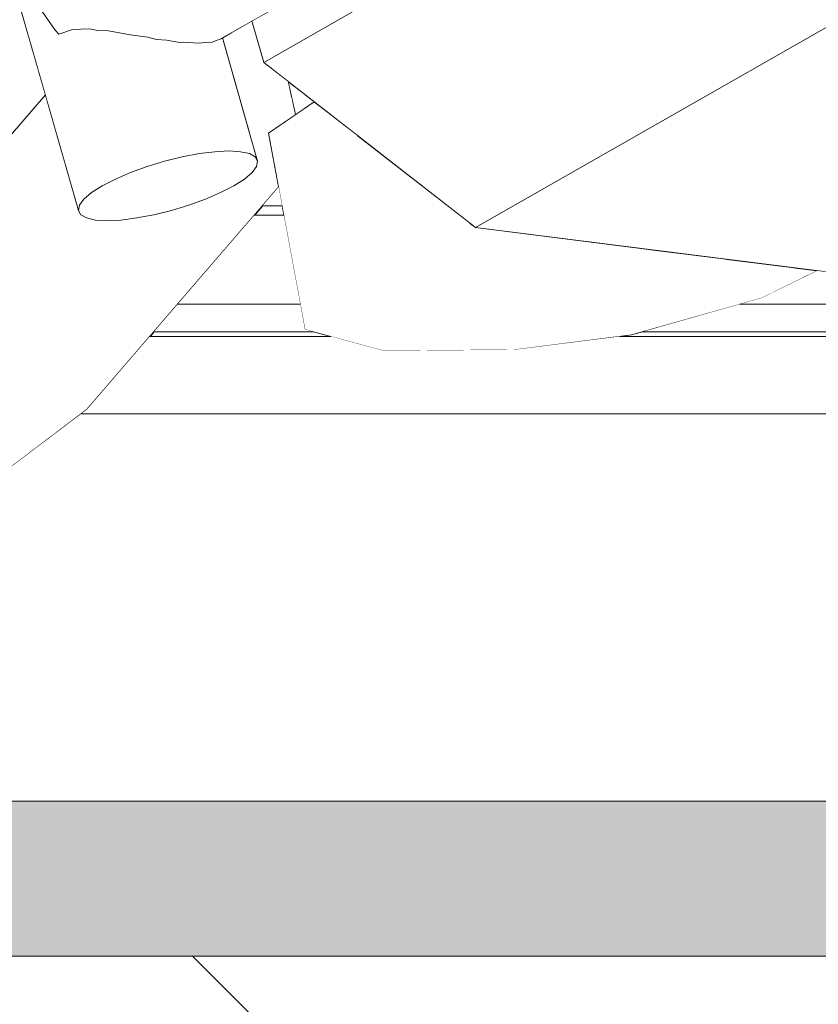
# Model space of a CAD drawing. Header units: millimetres. Extents: x 90539 to 127778, y -34922 to 14506.
# Tile 94 of 256: x 111134 to 111237, y -26 to 101. Entities that reach past the tile are written whole.
import ezdxf

# ---------------------------------------------------------------- set-up
doc = ezdxf.new("R2010")
doc.units = ezdxf.units.MM
doc.header["$MEASUREMENT"] = 0
doc.linetypes.add('Przerywana', pattern=[240, 120, -120])
doc.linetypes.add('Wipeout_Contour', pattern=[1000, 0, -1000])
for name, color, linetype, lineweight, true_color in [('0_Nr_pióra__85', 7, 'Continuous', 13, 0x80c2ff), ('Nowe_A-Wymiary-Wewnętrzne_Nr_pióra__45', 7, 'Continuous', 15, 0x40a5ff), ('Nowe_A-Wymiary-Wewnętrzne_Nr_pióra__85', 7, 'Continuous', 13, 0x80c2ff), ('Nowe_A-Wymiary-Zewnętrzne_Nr_pióra__45', 7, 'Continuous', 15, 0x40a5ff), ('Nowe_A-Wymiary-Zewnętrzne_Nr_pióra__85', 7, 'Continuous', 13, 0x80c2ff)]:
    doc.layers.add(name, color=color, linetype=linetype, lineweight=lineweight, true_color=true_color)
for name, color, linetype in [('Nowe_A-Meble-Kuchnia', 7, 'Continuous'), ('Nowe_A-Niepełnosprawni', 7, 'Continuous'), ('Nowe_A-Posadzki', 7, 'Continuous'), ('Nowe_A-Wymiary-Wewnętrzne', 7, 'Continuous'), ('Nowe_A-Wymiary-Zewnętrzne', 7, 'Continuous'), ('Nowe_A-Ściany-Działowe', 7, 'Continuous'), ('Nowe_Drzwi Archicad', 7, 'Continuous')]:
    doc.layers.add(name, color=color, linetype=linetype)
for name, color, linetype, lineweight in [('Nowe_A-Niepełnosprawni_Nr_pióra__4', 7, 'Continuous', 13), ('Nowe_A-Posadzki_Nr_pióra__9', 7, 'Continuous', 13), ('Nowe_A-Wymiary-Wewnętrzne_Nr_pióra__46', 5, 'Continuous', 15), ('Nowe_A-Wymiary-Zewnętrzne_Nr_pióra__46', 5, 'Continuous', 15), ('Nowe_Drzwi Archicad_Nr_pióra__3', 7, 'Continuous', 13)]:
    doc.layers.add(name, color=color, linetype=linetype, lineweight=lineweight)
doc.styles.add('STYL_AUTOMATYCZNY_2', font='arial.ttf')
doc.dimstyles.new('STYL_AUTOMATYCZNY__1', dxfattribs={"dimtxt": 125, "dimasz": 47.5, "dimexe": 0.18, "dimexo": 20, "dimgap": 0, "dimtad": 1, "dimdec": 1, "dimlfac": 0.1, "dimzin": 0, "dimdsep": 46, "dimtxsty": 'STYL_AUTOMATYCZNY_2', "dimblk": 'ARROWHEAD_11', "dimblk1": 'ARROWHEAD_11', "dimblk2": 'ARROWHEAD_11', "dimcen": 0.09, "dimclrd": 256, "dimclre": 256, "dimclrt": 5, "dimadec": 1, "dimazin": 0, "dimtfac": 1, "dimtdec": 4, "dimtmove": 0, "dimatfit": 3, "dimfxl": 0, "dimtolj": 1, "dimtzin": 0, "dimarcsym": 0})

# ---------------------------------------------------------------- blocks, each defined once
blk = doc.blocks.new('ElemPrzekroju_20')
at = {"color": 254, "linetype": 'Wipeout_Contour', "lineweight": 0, "ltscale": 444664.436042}
blk.add_wipeout([(111164.03, 75.64), (111167.83, 75.64), (111167.61, 76.86), (111165.08, 76.86)], dxfattribs=at).dxf.layer = 'Nowe_A-Meble-Kuchnia'
at = {"color": 254, "linetype": 'Wipeout_Contour', "lineweight": 0, "ltscale": 444647.319637}
blk.add_wipeout([(111150.55, 60), (111173.9, 60), (111171.65, 60.61), (111151.08, 60.61)], dxfattribs=at).dxf.layer = 'Nowe_A-Meble-Kuchnia'
at = {"color": 254, "linetype": 'Wipeout_Contour', "lineweight": 0, "ltscale": 556185.438994}
blk.add_wipeout([(111211.18, 60), (111273.51, 60), (111273.38, 60.61), (111214.17, 60.61), (111212.68, 60.19)], dxfattribs=at).dxf.layer = 'Nowe_A-Meble-Kuchnia'
blk = doc.blocks.new('ElemPrzekroju_23')
at = {"color": 254, "linetype": 'Wipeout_Contour', "lineweight": 0, "ltscale": 444638.153873}
blk.add_wipeout([(111158.22, 97.97), (111156.77, 97.85), (111160.75, 83.94), (111162.25, 83.85)], dxfattribs=at).dxf.layer = 'Nowe_A-Niepełnosprawni'
at = {"color": 254, "linetype": 'Wipeout_Contour', "lineweight": 0, "ltscale": 444631.510682}
blk.add_wipeout([(111154.91, 97.97), (111158.94, 83.85), (111160.75, 83.94), (111156.77, 97.85)], dxfattribs=at).dxf.layer = 'Nowe_A-Niepełnosprawni'
at = {"color": 254, "linetype": 'Wipeout_Contour', "lineweight": 0, "ltscale": 555802.247246}
blk.add_wipeout([(111158.5, 97.96), (111158.22, 97.97), (111162.25, 83.85), (111163.4, 83.6), (111159.21, 98.24)], dxfattribs=at).dxf.layer = 'Nowe_A-Niepełnosprawni'
at = {"color": 254, "linetype": 'Wipeout_Contour', "lineweight": 0, "ltscale": 3556893.092121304}
blk.add_wipeout([(111162.25, 83.85), (111160.75, 83.94), (111158.94, 83.85), (111156.9, 83.6), (111154.71, 83.18), (111152.44, 82.62), (111150.2, 81.94), (111148.05, 81.16), (111146.09, 80.32), (111144.4, 79.44), (111143.02, 78.57), (111142.03, 77.72), (111141.45, 76.94), (111141.32, 76.26), (111141.62, 75.7), (111142.36, 75.29), (111143.51, 75.03), (111145.01, 74.95), (111146.82, 75.03), (111148.86, 75.29), (111151.05, 75.7), (111153.32, 76.26), (111155.57, 76.94), (111157.71, 77.72), (111159.67, 78.57), (111161.37, 79.44), (111162.74, 80.32), (111163.73, 81.16), (111164.31, 81.94), (111164.44, 82.62), (111164.14, 83.18), (111163.4, 83.6)], dxfattribs=at).dxf.layer = 'Nowe_A-Niepełnosprawni'
at = {"color": 254, "linetype": 'Wipeout_Contour', "lineweight": 0, "ltscale": 555778.236168}
blk.add_wipeout([(111152.72, 98.24), (111156.9, 83.6), (111158.94, 83.85), (111154.91, 97.97), (111154.36, 97.96)], dxfattribs=at).dxf.layer = 'Nowe_A-Niepełnosprawni'
at = {"color": 254, "linetype": 'Wipeout_Contour', "lineweight": 0, "ltscale": 555766.533371}
blk.add_wipeout([(111151.41, 98.33), (111150.3, 98.61), (111154.71, 83.18), (111156.9, 83.6), (111152.72, 98.24)], dxfattribs=at).dxf.layer = 'Nowe_A-Niepełnosprawni'
at = {"color": 254, "linetype": 'Wipeout_Contour', "lineweight": 0, "ltscale": 555806.710979}
blk.add_wipeout([(111159.21, 98.24), (111163.4, 83.6), (111164.14, 83.18), (111159.77, 98.47), (111159.53, 98.33)], dxfattribs=at).dxf.layer = 'Nowe_A-Niepełnosprawni'
at = {"color": 254, "linetype": 'Wipeout_Contour', "lineweight": 0, "ltscale": 555753.833959}
blk.add_wipeout([(111147.77, 98.99), (111152.44, 82.62), (111154.71, 83.18), (111150.3, 98.61), (111147.99, 98.92)], dxfattribs=at).dxf.layer = 'Nowe_A-Niepełnosprawni'
at = {"color": 254, "linetype": 'Wipeout_Contour', "lineweight": 0, "ltscale": 444648.43222}
blk.add_wipeout([(111159.77, 98.47), (111164.14, 83.18), (111164.44, 82.62), (111159.9, 98.54)], dxfattribs=at).dxf.layer = 'Nowe_A-Niepełnosprawni'
at = {"color": 254, "linetype": 'Wipeout_Contour', "lineweight": 0, "ltscale": 555908.007035}
blk.add_wipeout([(111154.36, 97.96), (111154.91, 97.97), (111156.77, 97.85), (111222.65, 135.48), (111218.51, 134.61)], dxfattribs=at).dxf.layer = 'Nowe_A-Niepełnosprawni'
at = {"color": 254, "linetype": 'Wipeout_Contour', "lineweight": 0, "ltscale": 444595.708731}
blk.add_wipeout([(111147.77, 98.99), (111145.2, 99.44), (111150.2, 81.94), (111152.44, 82.62)], dxfattribs=at).dxf.layer = 'Nowe_A-Niepełnosprawni'
at = {"color": 254, "linetype": 'Wipeout_Contour', "lineweight": 0, "ltscale": 555923.732739}
blk.add_wipeout([(111222.65, 135.48), (111156.77, 97.85), (111158.22, 97.97), (111158.5, 97.96), (111226.78, 136.98)], dxfattribs=at).dxf.layer = 'Nowe_A-Niepełnosprawni'
at = {"color": 254, "linetype": 'Wipeout_Contour', "lineweight": 0, "ltscale": 555730.556652}
blk.add_wipeout([(111142.76, 99.69), (111148.05, 81.16), (111150.2, 81.94), (111145.2, 99.44), (111143.84, 99.48)], dxfattribs=at).dxf.layer = 'Nowe_A-Niepełnosprawni'
at = {"color": 254, "linetype": 'Wipeout_Contour', "lineweight": 0, "ltscale": 555892.315865}
blk.add_wipeout([(111214.53, 134.39), (111151.41, 98.33), (111152.72, 98.24), (111154.36, 97.96), (111218.51, 134.61)], dxfattribs=at).dxf.layer = 'Nowe_A-Niepełnosprawni'
at = {"color": 254, "linetype": 'Wipeout_Contour', "lineweight": 0, "ltscale": 444577.604865}
blk.add_wipeout([(111142.76, 99.69), (111140.58, 99.61), (111146.09, 80.32), (111148.05, 81.16)], dxfattribs=at).dxf.layer = 'Nowe_A-Niepełnosprawni'
at = {"color": 254, "linetype": 'Wipeout_Contour', "lineweight": 0, "ltscale": 555935.623098}
blk.add_wipeout([(111226.78, 136.98), (111158.5, 97.96), (111159.21, 98.24), (111159.53, 98.33), (111230.76, 139.03)], dxfattribs=at).dxf.layer = 'Nowe_A-Niepełnosprawni'
at = {"color": 254, "linetype": 'Wipeout_Contour', "lineweight": 0, "ltscale": 444570.014177}
blk.add_wipeout([(111140.58, 99.61), (111138.81, 99), (111144.4, 79.44), (111146.09, 80.32)], dxfattribs=at).dxf.layer = 'Nowe_A-Niepełnosprawni'
at = {"color": 254, "linetype": 'Wipeout_Contour', "lineweight": 0, "ltscale": 666837.875886}
blk.add_wipeout([(111135.97, 103.27), (111143.02, 78.57), (111144.4, 79.44), (111138.81, 99), (111138.32, 99.53), (111136.66, 101.94)], dxfattribs=at).dxf.layer = 'Nowe_A-Niepełnosprawni'
at = {"color": 254, "linetype": 'Wipeout_Contour', "lineweight": 0, "ltscale": 1000110.10204257}
blk.add_wipeout([(111076.83, 310.25), (111075.87, 309.31), (111142.03, 77.72), (111143.02, 78.57), (111135.97, 103.27), (111135.31, 104.54), (111134.33, 107.26), (111133.76, 109.97), (111133.69, 111.25)], dxfattribs=at).dxf.layer = 'Nowe_A-Niepełnosprawni'
at = {"color": 254, "linetype": 'Wipeout_Contour', "lineweight": 0, "ltscale": 444435.587488}
blk.add_wipeout([(111075.32, 308.43), (111141.45, 76.94), (111142.03, 77.72), (111075.87, 309.31)], dxfattribs=at).dxf.layer = 'Nowe_A-Niepełnosprawni'
at = {"color": 254, "linetype": 'Wipeout_Contour', "lineweight": 0, "ltscale": 444434.20693}
blk.add_wipeout([(111075.21, 307.67), (111141.32, 76.26), (111141.45, 76.94), (111075.32, 308.43)], dxfattribs=at).dxf.layer = 'Nowe_A-Niepełnosprawni'
at = {"color": 254, "linetype": 'Wipeout_Contour', "lineweight": 0, "ltscale": 444683.301733}
blk.add_wipeout([(111203.05, 139.87), (111136.66, 101.94), (111138.32, 99.53), (111205.01, 137.63)], dxfattribs=at).dxf.layer = 'Nowe_A-Niepełnosprawni'
at = {"color": 254, "linetype": 'Wipeout_Contour', "lineweight": 0, "ltscale": 1444864.654672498}
blk.add_wipeout([(111123.56, 75.5), (111136.21, 54.72), (111155.29, 76.86), (111153.32, 76.26), (111151.05, 75.7), (111148.86, 75.29), (111146.82, 75.03), (111145.01, 74.95), (111143.51, 75.03), (111142.36, 75.29), (111141.62, 75.7), (111141.32, 76.26), (111137.06, 91.17)], dxfattribs=at).dxf.layer = 'Nowe_A-Niepełnosprawni'
at = {"color": 254, "linetype": 'Wipeout_Contour', "lineweight": 0, "ltscale": 778118.71298}
blk.add_wipeout([(111138.32, 99.53), (111138.81, 99), (111140.58, 99.61), (111142.76, 99.69), (111143.84, 99.48), (111207.65, 135.94), (111205.01, 137.63)], dxfattribs=at).dxf.layer = 'Nowe_A-Niepełnosprawni'
at = {"color": 254, "linetype": 'Wipeout_Contour', "lineweight": 0, "ltscale": 444450.596372}
blk.add_wipeout([(111090.55, 50.55), (111100.15, 27.46), (111136.21, 54.72), (111123.56, 75.5)], dxfattribs=at).dxf.layer = 'Nowe_A-Niepełnosprawni'
at = {"layer": 'Nowe_A-Niepełnosprawni_Nr_pióra__4', "color": 7, "linetype": 'Continuous', "lineweight": 13}
for p, q in [((111138.32, 99.53), (111138.81, 99)), ((111138.81, 99), (111140.58, 99.61)), ((111140.58, 99.61), (111142.76, 99.69))]:
    blk.add_line(p, q, dxfattribs=at)
at = {"color": 254, "linetype": 'Wipeout_Contour', "lineweight": 0, "ltscale": 667004.551413}
blk.add_wipeout([(111143.84, 99.48), (111145.2, 99.44), (111147.77, 98.99), (111147.99, 98.92), (111210.86, 134.84), (111207.65, 135.94)], dxfattribs=at).dxf.layer = 'Nowe_A-Niepełnosprawni'
at = {"layer": 'Nowe_A-Niepełnosprawni_Nr_pióra__4', "color": 7, "linetype": 'Continuous', "lineweight": 13}
for q in [(111142.76, 99.69), (111145.2, 99.44)]:
    blk.add_line((111143.84, 99.48), q, dxfattribs=at)
at = {"color": 254, "linetype": 'Wipeout_Contour', "lineweight": 0, "ltscale": 555875.854147}
blk.add_wipeout([(111210.86, 134.84), (111147.99, 98.92), (111150.3, 98.61), (111151.41, 98.33), (111214.53, 134.39)], dxfattribs=at).dxf.layer = 'Nowe_A-Niepełnosprawni'
at = {"layer": 'Nowe_A-Niepełnosprawni_Nr_pióra__4', "color": 7, "linetype": 'Continuous', "lineweight": 13}
for p, q in [((111145.2, 99.44), (111147.77, 98.99)), ((111147.99, 98.92), (111147.77, 98.99)), ((111147.99, 98.92), (111150.3, 98.61)), ((111151.41, 98.33), (111150.3, 98.61)), ((111151.41, 98.33), (111152.72, 98.24)), ((111154.36, 97.96), (111152.72, 98.24)), ((111154.36, 97.96), (111154.91, 97.97)), ((111154.91, 97.97), (111156.77, 97.85)), ((111156.77, 97.85), (111158.22, 97.97)), ((111158.22, 97.97), (111158.5, 97.96)), ((111158.5, 97.96), (111159.21, 98.24))]:
    blk.add_line(p, q, dxfattribs=at)
at = {"color": 254, "linetype": 'Wipeout_Contour', "lineweight": 0, "ltscale": 666994.167036}
blk.add_wipeout([(111163.72, 100.72), (111161.06, 99.2), (111167.82, 91.4), (111168.49, 92.55), (111168.41, 92.9), (111165.25, 95.37)], dxfattribs=at).dxf.layer = 'Nowe_A-Niepełnosprawni'
at = {"color": 254, "linetype": 'Wipeout_Contour', "lineweight": 0, "ltscale": 444652.745255}
blk.add_wipeout([(111159.9, 98.54), (111163.4, 86.27), (111167.82, 91.4), (111161.06, 99.2)], dxfattribs=at).dxf.layer = 'Nowe_A-Niepełnosprawni'
at = {"layer": 'Nowe_A-Niepełnosprawni_Nr_pióra__4', "color": 7, "linetype": 'Continuous', "lineweight": 13}
blk.add_line((111159.21, 98.24), (111159.53, 98.33), dxfattribs=at)
at = {"color": 254, "linetype": 'Wipeout_Contour', "lineweight": 0, "ltscale": 333505.146286}
blk.add_wipeout([(111167.82, 91.4), (111168.86, 90.86), (111168.49, 92.55)], dxfattribs=at).dxf.layer = 'Nowe_A-Niepełnosprawni'
at = {"color": 254, "linetype": 'Wipeout_Contour', "lineweight": 0, "ltscale": 1889722.532337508}
blk.add_wipeout([(111136.21, 54.72), (111142.42, 50.56), (111167.16, 79.28), (111165.87, 86.26), (111169.35, 88.64), (111168.86, 90.86), (111167.82, 91.4), (111163.4, 86.27), (111164.44, 82.62), (111164.31, 81.94), (111163.73, 81.16), (111162.74, 80.32), (111161.37, 79.44), (111159.67, 78.57), (111157.71, 77.72), (111155.57, 76.94), (111155.29, 76.86)], dxfattribs=at).dxf.layer = 'Nowe_A-Niepełnosprawni'
at = {"layer": 'Nowe_A-Niepełnosprawni_Nr_pióra__4', "color": 7, "linetype": 'Continuous', "lineweight": 13}
for p, q in [((111160.75, 83.94), (111158.94, 83.85)), ((111162.25, 83.85), (111160.75, 83.94)), ((111152.44, 82.62), (111150.2, 81.94)), ((111154.71, 83.18), (111152.44, 82.62)), ((111156.9, 83.6), (111154.71, 83.18)), ((111158.94, 83.85), (111156.9, 83.6)), ((111163.4, 83.6), (111162.25, 83.85)), ((111164.14, 83.18), (111163.4, 83.6)), ((111164.44, 82.62), (111164.14, 83.18)), ((111164.31, 81.94), (111164.44, 82.62)), ((111150.2, 81.94), (111148.05, 81.16)), ((111163.73, 81.16), (111164.31, 81.94)), ((111146.09, 80.32), (111144.4, 79.44)), ((111148.05, 81.16), (111146.09, 80.32)), ((111161.37, 79.44), (111162.74, 80.32)), ((111162.74, 80.32), (111163.73, 81.16)), ((111144.4, 79.44), (111143.02, 78.57)), ((111159.67, 78.57), (111161.37, 79.44)), ((111142.03, 77.72), (111141.45, 76.94)), ((111143.02, 78.57), (111142.03, 77.72)), ((111155.57, 76.94), (111157.71, 77.72)), ((111157.71, 77.72), (111159.67, 78.57)), ((111141.45, 76.94), (111141.32, 76.26)), ((111141.32, 76.26), (111141.62, 75.7)), ((111151.05, 75.7), (111153.32, 76.26)), ((111153.32, 76.26), (111155.57, 76.94)), ((111141.62, 75.7), (111142.36, 75.29)), ((111142.36, 75.29), (111143.51, 75.03)), ((111143.51, 75.03), (111145.01, 74.95)), ((111145.01, 74.95), (111146.82, 75.03)), ((111146.82, 75.03), (111148.86, 75.29)), ((111148.86, 75.29), (111151.05, 75.7))]:
    blk.add_line(p, q, dxfattribs=at)
at = {"color": 254, "linetype": 'Wipeout_Contour', "lineweight": 0, "ltscale": 444874.152829}
blk.add_wipeout([(111165.25, 95.37), (111192.55, 74.05), (111279.21, 123.56), (111236.79, 136.25)], dxfattribs=at).dxf.layer = 'Nowe_A-Niepełnosprawni'
at = {"color": 254, "linetype": 'Wipeout_Contour', "lineweight": 0, "ltscale": 444507.907882}
blk.add_wipeout([(111131.54, 110.51), (111115.7, 92.13), (111123.56, 75.5), (111137.06, 91.17)], dxfattribs=at).dxf.layer = 'Nowe_A-Niepełnosprawni'
at = {"color": 254, "linetype": 'Wipeout_Contour', "lineweight": 0, "ltscale": 444484.566072}
blk.add_wipeout([(111100.15, 27.46), (111105.74, 22.84), (111142.42, 50.56), (111136.21, 54.72)], dxfattribs=at).dxf.layer = 'Nowe_A-Niepełnosprawni'
at = {"layer": 'Nowe_A-Niepełnosprawni_Nr_pióra__4', "color": 7, "linetype": 'Continuous', "lineweight": 13}
for p, q in [((111075.21, 307.67), (111141.32, 76.26)), ((111136.66, 101.94), (111138.32, 99.53)), ((111137.06, 91.17), (111123.56, 75.5)), ((111142.42, 50.56), (111105.74, 22.84))]:
    blk.add_line(p, q, dxfattribs=at)
at = {"color": 254, "linetype": 'Wipeout_Contour', "lineweight": 0, "ltscale": 556341.331891}
blk.add_wipeout([(111279.21, 123.56), (111192.55, 74.05), (111243.9, 67.56), (111335.69, 120), (111289.86, 125.79)], dxfattribs=at).dxf.layer = 'Nowe_A-Niepełnosprawni'
at = {"color": 254, "linetype": 'Wipeout_Contour', "lineweight": 0, "ltscale": 667267.270598}
blk.add_wipeout([(111163.72, 100.72), (111165.25, 95.37), (111236.79, 136.25), (111236.79, 143.72), (111234.43, 141.58), (111230.76, 139.03)], dxfattribs=at).dxf.layer = 'Nowe_A-Niepełnosprawni'
at = {"color": 254, "linetype": 'Wipeout_Contour', "lineweight": 0, "ltscale": 555983.338613}
blk.add_wipeout([(111171.87, 63.48), (111215.28, 71.17), (111212.09, 71.58), (111192.55, 74.05), (111191.8, 74.64)], dxfattribs=at).dxf.layer = 'Nowe_A-Niepełnosprawni'
at = {"layer": 'Nowe_A-Niepełnosprawni_Nr_pióra__4', "color": 7, "linetype": 'Continuous', "lineweight": 13}
for p, q in [((111159.53, 98.33), (111230.76, 139.03)), ((111165.25, 95.37), (111236.79, 136.25)), ((111192.55, 74.05), (111279.21, 123.56)), ((111163.72, 100.72), (111165.25, 95.37)), ((111159.9, 98.54), (111164.44, 82.62))]:
    blk.add_line(p, q, dxfattribs=at)
at = {"color": 254, "linetype": 'Wipeout_Contour', "lineweight": 0, "ltscale": 444686.850871}
blk.add_wipeout([(111165.87, 86.26), (111171.87, 63.48), (111177.27, 85.98), (111171.76, 90.28)], dxfattribs=at).dxf.layer = 'Nowe_A-Niepełnosprawni'
at = {"color": 254, "linetype": 'Wipeout_Contour', "lineweight": 0, "ltscale": 444851.59742}
blk.add_wipeout([(111224.9, 69.96), (111180.7, 58.15), (111212.68, 60.19), (111233.67, 68.85)], dxfattribs=at).dxf.layer = 'Nowe_A-Niepełnosprawni'
at = {"color": 254, "linetype": 'Wipeout_Contour', "lineweight": 0, "ltscale": 333512.698475}
blk.add_wipeout([(111170.06, 89.12), (111171.76, 90.28), (111170.55, 91.23)], dxfattribs=at).dxf.layer = 'Nowe_A-Niepełnosprawni'
at = {"color": 254, "linetype": 'Wipeout_Contour', "lineweight": 0, "ltscale": 333541.238313}
blk.add_wipeout([(111177.27, 85.98), (111171.87, 63.48), (111191.8, 74.64)], dxfattribs=at).dxf.layer = 'Nowe_A-Niepełnosprawni'
at = {"color": 254, "linetype": 'Wipeout_Contour', "lineweight": 0, "ltscale": 444911.94032}
blk.add_wipeout([(111233.67, 68.85), (111212.68, 60.19), (111229.44, 64.95), (111236.64, 68.47)], dxfattribs=at).dxf.layer = 'Nowe_A-Niepełnosprawni'
at = {"layer": 'Nowe_A-Niepełnosprawni_Nr_pióra__4', "color": 7, "linetype": 'Continuous', "lineweight": 13}
blk.add_line((111236.64, 68.47), (111229.44, 64.95), dxfattribs=at)
at = {"color": 254, "linetype": 'Wipeout_Contour', "lineweight": 0, "ltscale": 444678.306292}
blk.add_wipeout([(111170.55, 91.23), (111168.41, 92.9), (111169.35, 88.64), (111170.06, 89.12)], dxfattribs=at).dxf.layer = 'Nowe_A-Niepełnosprawni'
at = {"color": 254, "linetype": 'Wipeout_Contour', "lineweight": 0, "ltscale": 333590.960125}
blk.add_wipeout([(111180.7, 58.15), (111197.56, 58.28), (111212.68, 60.19)], dxfattribs=at).dxf.layer = 'Nowe_A-Niepełnosprawni'
at = {"layer": 'Nowe_A-Niepełnosprawni_Nr_pióra__4', "color": 7, "linetype": 'Continuous', "lineweight": 13}
blk.add_line((111168.41, 92.9), (111169.35, 88.64), dxfattribs=at)
at = {"color": 254, "linetype": 'Wipeout_Contour', "lineweight": 0, "ltscale": 444792.844845}
blk.add_wipeout([(111171.87, 63.48), (111180.7, 58.15), (111224.9, 69.96), (111215.28, 71.17)], dxfattribs=at).dxf.layer = 'Nowe_A-Niepełnosprawni'
at = {"layer": 'Nowe_A-Niepełnosprawni_Nr_pióra__4', "color": 7, "linetype": 'Continuous', "lineweight": 13}
for p, q in [((111192.55, 74.05), (111243.9, 67.56)), ((111229.44, 64.95), (111212.68, 60.19)), ((111197.56, 58.28), (111212.68, 60.19))]:
    blk.add_line(p, q, dxfattribs=at)
at = {"color": 254, "linetype": 'Wipeout_Contour', "lineweight": 0, "ltscale": 333508.081334}
blk.add_wipeout([(111171.87, 63.48), (111165.87, 86.26), (111170.55, 60.91)], dxfattribs=at).dxf.layer = 'Nowe_A-Niepełnosprawni'
at = {"layer": 'Nowe_A-Niepełnosprawni_Nr_pióra__4', "color": 7, "linetype": 'Continuous', "lineweight": 13}
for p, q in [((111165.25, 95.37), (111192.55, 74.05)), ((111171.76, 90.28), (111165.87, 86.26)), ((111167.16, 79.28), (111142.42, 50.56))]:
    blk.add_line(p, q, dxfattribs=at)
at = {"color": 254, "linetype": 'Wipeout_Contour', "lineweight": 0, "ltscale": 333523.542464}
blk.add_wipeout([(111180.7, 58.15), (111171.87, 63.48), (111170.55, 60.91)], dxfattribs=at).dxf.layer = 'Nowe_A-Niepełnosprawni'
at = {"layer": 'Nowe_A-Niepełnosprawni_Nr_pióra__4', "color": 7, "linetype": 'Continuous', "lineweight": 13}
for p, q in [((111170.55, 60.91), (111165.87, 86.26)), ((111180.7, 58.15), (111170.55, 60.91)), ((111197.56, 58.28), (111180.7, 58.15))]:
    blk.add_line(p, q, dxfattribs=at)
blk = doc.blocks.new('ElemPrzekroju_25')
at = {"color": 254, "linetype": 'Wipeout_Contour', "lineweight": 0, "ltscale": 6815411.693442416}
blk.add_wipeout([(109677.6, 2540), (109677.6, 2100), (110477.6, 2100), (110477.6, 519.19), (110503.66, 549.44), (110520.6, 562.24), (110520.6, 2117), (111654.6, 2117), (111654.6, 0), (111973.1, 0), (111973.1, 2.45), (111943.06, 2.45), (111910.44, 86.95), (111909.1, 94.15), (111909.1, 204.5), (111973.1, 204.5), (111973.1, 205.5), (111908.1, 205.5), (111908.1, 228.49), (111870.92, 228.49), (111870.92, 232.26), (111870.92, 232.76), (111870.9, 257.12), (111870.92, 260.3), (111870.92, 477.41), (111870.9, 514.77), (111870.92, 548.64), (111870.92, 566.63), (111870.72, 573.91), (111870.15, 590.35), (111869.58, 605.28), (111868.94, 621.57), (111868.28, 635.36), (111867.53, 651.5), (111866.73, 666.91), (111866.46, 675.53), (111870.87, 676.73), (111870.92, 687.28), (111870.92, 691.98), (111870.92, 692.51), (111908.1, 692.51), (111908.1, 717), (111918.49, 749.19), (111892.43, 753.66), (111890.42, 755.43), (111889.48, 757.69), (111889.61, 759.5), (111889.69, 759.95), (111890.43, 764.33), (111895.67, 795.02), (111896.27, 798.52), (111897.03, 800.85), (111898.43, 802.31), (111900.88, 803.3), (111934.17, 797.72), (111934, 797.19), (111947.82, 839.98), (111973.27, 839.98), (111973.27, 840), (112527.6, 840), (112527.6, 2540)], dxfattribs=at).dxf.layer = 'Nowe_A-Ściany-Działowe'
blk = doc.blocks.new('ElemPrzekroju_26')
at = {"color": 254, "linetype": 'Wipeout_Contour', "lineweight": 0, "ltscale": 333499.608181}
blk.add_wipeout([(111165.08, 76.86), (111167.61, 76.86), (111167.16, 79.28)], dxfattribs=at).dxf.layer = 'Nowe_Drzwi Archicad'
at = {"color": 254, "linetype": 'Wipeout_Contour', "lineweight": 0, "ltscale": 1112023.378377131}
blk.add_wipeout([(111141.68, 50), (111275.87, 50), (111275.38, 51.3), (111273.51, 60), (111211.18, 60), (111197.56, 58.28), (111180.7, 58.15), (111173.9, 60), (111150.55, 60), (111142.42, 50.56)], dxfattribs=at).dxf.layer = 'Nowe_Drzwi Archicad'
at = {"layer": 'Nowe_Drzwi Archicad_Nr_pióra__3', "color": 7, "linetype": 'Continuous', "lineweight": 13}
blk.add_line((111165.08, 76.86), (111167.61, 76.86), dxfattribs=at)
at = {"color": 254, "linetype": 'Wipeout_Contour', "lineweight": 0, "ltscale": 555816.937867}
blk.add_wipeout([(111154.13, 64.15), (111151.08, 60.61), (111171.65, 60.61), (111170.55, 60.91), (111169.96, 64.15)], dxfattribs=at).dxf.layer = 'Nowe_Drzwi Archicad'
at = {"color": 254, "linetype": 'Wipeout_Contour', "lineweight": 0, "ltscale": 444986.665539}
blk.add_wipeout([(111226.62, 64.15), (111214.17, 60.61), (111273.38, 60.61), (111272.63, 64.15)], dxfattribs=at).dxf.layer = 'Nowe_Drzwi Archicad'
at = {"color": 254, "linetype": 'Wipeout_Contour', "lineweight": 0, "ltscale": 1334712.744397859}
blk.add_wipeout([(111024.56, 0), (111328.62, 0), (111317.58, 1.54), (111306.97, 6.09), (111297.19, 13.48), (111288.62, 23.43), (111281.58, 35.55), (111280.28, 38.33), (111275.87, 50), (111141.68, 50), (111105.74, 22.84), (111065.95, 5.76)], dxfattribs=at).dxf.layer = 'Nowe_Drzwi Archicad'
at = {"layer": 'Nowe_Drzwi Archicad_Nr_pióra__3', "color": 7, "linetype": 'Continuous', "lineweight": 13}
for p, q in [((111173.9, 60), (111150.55, 60)), ((111151.08, 60.61), (111171.65, 60.61)), ((111273.51, 60), (111211.18, 60)), ((111214.17, 60.61), (111273.38, 60.61)), ((111141.68, 50), (111275.87, 50))]:
    blk.add_line(p, q, dxfattribs=at)
at = {"color": 254, "linetype": 'Wipeout_Contour', "lineweight": 0, "ltscale": 444655.538949}
blk.add_wipeout([(111154.13, 64.15), (111169.96, 64.15), (111167.83, 75.64), (111164.03, 75.64)], dxfattribs=at).dxf.layer = 'Nowe_Drzwi Archicad'
at = {"color": 254, "linetype": 'Wipeout_Contour', "lineweight": 0, "ltscale": 778753.797793}
blk.add_wipeout([(111226.62, 64.15), (111272.63, 64.15), (111272.36, 65.37), (111272.21, 67.56), (111243.9, 67.56), (111236.64, 68.47), (111229.44, 64.95)], dxfattribs=at).dxf.layer = 'Nowe_Drzwi Archicad'
at = {"layer": 'Nowe_Drzwi Archicad_Nr_pióra__3', "color": 7, "linetype": 'Continuous', "lineweight": 13}
for p, q in [((111167.83, 75.64), (111164.03, 75.64)), ((111154.13, 64.15), (111169.96, 64.15)), ((111226.62, 64.15), (111272.63, 64.15))]:
    blk.add_line(p, q, dxfattribs=at)
blk = doc.blocks.new('ElemPrzekroju_322')
at = {"layer": 'Nowe_A-Posadzki', "linetype": 'Continuous', "lineweight": 0, "true_color": 0xbb9a81}
blk.add_hatch(color=33, dxfattribs=at).paths.add_polyline_path([(109677.6, -20), (112527.6, -20), (112527.6, 0), (109677.6, 0)])
at = {"layer": 'Nowe_A-Posadzki', "linetype": 'Continuous', "lineweight": 0, "true_color": 0x000000}
h = blk.add_hatch(dxfattribs=at)
h.set_pattern_fill('Cegła_zwykła', color=18, style=0, pattern_type=2)
h.set_pattern_definition([(135, (0, 0), (45.96194, 45.96194), [])])
h.paths.add_polyline_path([(109667.6, -70), (109677.6, -70), (112527.6, -70), (112537.6, -70), (112537.6, -20), (112527.6, -20), (109677.6, -20), (109667.6, -20)])
at = {"layer": 'Nowe_A-Posadzki_Nr_pióra__9', "color": 7, "linetype": 'Continuous', "lineweight": 13}
blk.add_line((112527.6, 0), (110477.6, 0), dxfattribs=at)
at = {"layer": 'Nowe_A-Posadzki_Nr_pióra__9', "color": 7, "linetype": 'Continuous', "lineweight": 13, "flags": 128}
blk.add_lwpolyline([(112527.6, -20), (109677.6, -20), (109667.6, -20)], dxfattribs=at)
blk = doc.blocks.new('*D714')
at = {"layer": 'Nowe_A-Wymiary-Wewnętrzne_Nr_pióra__45', "linetype": 'Continuous', "lineweight": 15, "true_color": 0x40a5ff}
for points in [[(116511.16, 900), (116512.12, 895.22), (116514.83, 891.16), (116518.88, 888.45), (116523.66, 887.5), (116528.45, 888.45), (116532.5, 891.16), (116535.21, 895.22), (116536.16, 900), (116535.21, 904.78), (116532.5, 908.84), (116528.45, 911.55), (116523.66, 912.5), (116518.88, 911.55), (116514.83, 908.84), (116512.12, 904.78)], [(116511.16, 0), (116512.12, -4.78), (116514.83, -8.84), (116518.88, -11.55), (116523.66, -12.5), (116528.45, -11.55), (116532.5, -8.84), (116535.21, -4.78), (116536.16, 0), (116535.21, 4.78), (116532.5, 8.84), (116528.45, 11.55), (116523.66, 12.5), (116518.88, 11.55), (116514.83, 8.84), (116512.12, 4.78)]]:
    blk.add_hatch(color=161, dxfattribs=at).paths.add_polyline_path(points)
at = {"layer": 'Nowe_A-Wymiary-Wewnętrzne_Nr_pióra__45', "color": 161, "linetype": 'Continuous', "lineweight": 15, "true_color": 0x40a5ff}
for centre in [(116523.66, 900), (116523.66, 0)]:
    blk.add_circle(centre, 12.5, dxfattribs=at)
at = {"layer": 'Nowe_A-Wymiary-Wewnętrzne_Nr_pióra__85', "color": 151, "linetype": 'Continuous', "lineweight": 13, "true_color": 0x80c2ff}
for p, q in [((116511.16, 900), (116476.79, 900)), ((116570.54, 900), (116536.16, 900)), ((116523.66, 12.5), (116523.66, 887.5)), ((116511.16, 0), (116476.79, 0)), ((116570.54, 0), (116536.16, 0)), ((116523.66, -25), (116523.66, -12.5))]:
    blk.add_line(p, q, dxfattribs=at)
at = {"layer": 'Nowe_A-Wymiary-Wewnętrzne_Nr_pióra__46', "color": 5, "lineweight": 15, "insert": (116498.66, 283.17), "char_height": 125, "attachment_point": 7, "rotation": 90, "style": 'STYL_AUTOMATYCZNY_2'}
blk.add_mtext('\\A1;{\\pql;\\fArial|b0|i0|c238|p0;\\W1.000000;90,0}', dxfattribs=at)
blk = doc.blocks.new('ARROWHEAD_11')
at = {"color": 0, "linetype": 'Continuous', "lineweight": 0}
blk.add_line((0, 0), (-1, 0), dxfattribs=at)
at = {"color": 0, "linetype": 'Continuous', "lineweight": 0, "const_width": 0.25, "flags": 128}
blk.add_lwpolyline([(-0.125, 0, 1), (0.125, 0, 1)], format="xyb", close=True, dxfattribs=at)
blk = doc.blocks.new('*D748')
at = {"layer": 'Nowe_A-Wymiary-Zewnętrzne_Nr_pióra__45', "linetype": 'Continuous', "lineweight": 15, "true_color": 0x40a5ff}
for points in [[(119375.13, 12845), (119376.08, 12840.22), (119378.79, 12836.16), (119382.84, 12833.45), (119387.63, 12832.5), (119392.41, 12833.45), (119396.47, 12836.16), (119399.18, 12840.22), (119400.13, 12845), (119399.18, 12849.78), (119396.47, 12853.84), (119392.41, 12856.55), (119387.63, 12857.5), (119382.84, 12856.55), (119378.79, 12853.84), (119376.08, 12849.78)], [(119375.13, -450), (119376.08, -454.78), (119378.79, -458.84), (119382.84, -461.55), (119387.63, -462.5), (119392.41, -461.55), (119396.47, -458.84), (119399.18, -454.78), (119400.13, -450), (119399.18, -445.22), (119396.47, -441.16), (119392.41, -438.45), (119387.63, -437.5), (119382.84, -438.45), (119378.79, -441.16), (119376.08, -445.22)]]:
    blk.add_hatch(color=161, dxfattribs=at).paths.add_polyline_path(points)
at = {"layer": 'Nowe_A-Wymiary-Zewnętrzne_Nr_pióra__45', "color": 161, "linetype": 'Continuous', "lineweight": 15, "true_color": 0x40a5ff}
for centre in [(119387.63, 12845), (119387.63, -450)]:
    blk.add_circle(centre, 12.5, dxfattribs=at)
at = {"layer": 'Nowe_A-Wymiary-Zewnętrzne_Nr_pióra__85', "color": 151, "linetype": 'Continuous', "lineweight": 13, "true_color": 0x80c2ff}
for p, q in [((119387.63, 12857.5), (119387.63, 12870)), ((119375.13, 12845), (119340.75, 12845)), ((119434.5, 12845), (119400.13, 12845)), ((119387.63, -437.5), (119387.63, 12832.5)), ((119375.13, -450), (119340.75, -450)), ((119434.5, -450), (119400.13, -450)), ((119387.63, -475), (119387.63, -462.5))]:
    blk.add_line(p, q, dxfattribs=at)
at = {"layer": 'Nowe_A-Wymiary-Zewnętrzne_Nr_pióra__46', "color": 5, "lineweight": 15, "insert": (119362.63, 5911.52), "char_height": 125, "attachment_point": 7, "rotation": 90, "style": 'STYL_AUTOMATYCZNY_2'}
blk.add_mtext('\\A1;{\\pql;\\fArial|b0|i0|c238|p0;\\W1.000000;1\xa0329,5}', dxfattribs=at)
blk = doc.blocks.new('A Przekrój_STORY_MARKER')
at = {"layer": '0_Nr_pióra__85', "color": 151, "linetype": 'Przerywana', "lineweight": 13, "true_color": 0x80c2ff}
blk.add_line((94200.56, 0), (119573.81, 0), dxfattribs=at)

msp = doc.modelspace()

# ---------------------------------------------------------------- block references
at = {"layer": 'Nowe_A-Meble-Kuchnia', "lineweight": 0}
msp.add_blockref('ElemPrzekroju_20', (0, 0), dxfattribs=at)

# ---------------------------------------------------------------- next in the draw order: block references
at = {"layer": 'Nowe_A-Niepełnosprawni', "lineweight": 0}
msp.add_blockref('ElemPrzekroju_23', (0, 0), dxfattribs=at)

# ---------------------------------------------------------------- next in the draw order: block references
at = {"layer": 'Nowe_A-Ściany-Działowe', "lineweight": 0}
msp.add_blockref('ElemPrzekroju_25', (0, 0), dxfattribs=at)

# ---------------------------------------------------------------- next in the draw order: block references
at = {"layer": 'Nowe_Drzwi Archicad', "lineweight": 0}
msp.add_blockref('ElemPrzekroju_26', (0, 0), dxfattribs=at)

# ---------------------------------------------------------------- next in the draw order: block references
at = {"linetype": 'Continuous', "lineweight": 0}
msp.add_blockref('A Przekrój_STORY_MARKER', (0, 0), dxfattribs=at)
at = {"layer": 'Nowe_A-Posadzki', "lineweight": 0}
msp.add_blockref('ElemPrzekroju_322', (0, 0), dxfattribs=at)

# ---------------------------------------------------------------- next in the draw order: dimensions: what is measured, and where the dimension line sits
at = {"layer": 'Nowe_A-Wymiary-Wewnętrzne', "color": 151, "linetype": 'Continuous', "lineweight": 13, "true_color": 0x80c2ff}
dim = msp.add_linear_dim(base=(116523.66, 900), p1=(99177.6, 0), p2=(116907.6, 900), angle=90, dimstyle='STYL_AUTOMATYCZNY__1', dxfattribs=at)
dim.commit()
dim.dimension.update_dxf_attribs({"geometry": '*D714', "text_midpoint": (116436.16, 445), "dimtype": 160, "text_rotation": 90})
at = {"layer": 'Nowe_A-Wymiary-Zewnętrzne', "color": 151, "linetype": 'Continuous', "lineweight": 13, "true_color": 0x80c2ff}
dim = msp.add_linear_dim(base=(119387.63, 12845), p1=(95120.09, -450), p2=(98654.74, 12845), angle=90, dimstyle='STYL_AUTOMATYCZNY__1', dxfattribs=at)
dim.commit()
dim.dimension.update_dxf_attribs({"geometry": '*D748', "text_midpoint": (119300.13, 6192.64), "dimtype": 160, "text_rotation": 90})

doc.saveas('drawing.dxf')
